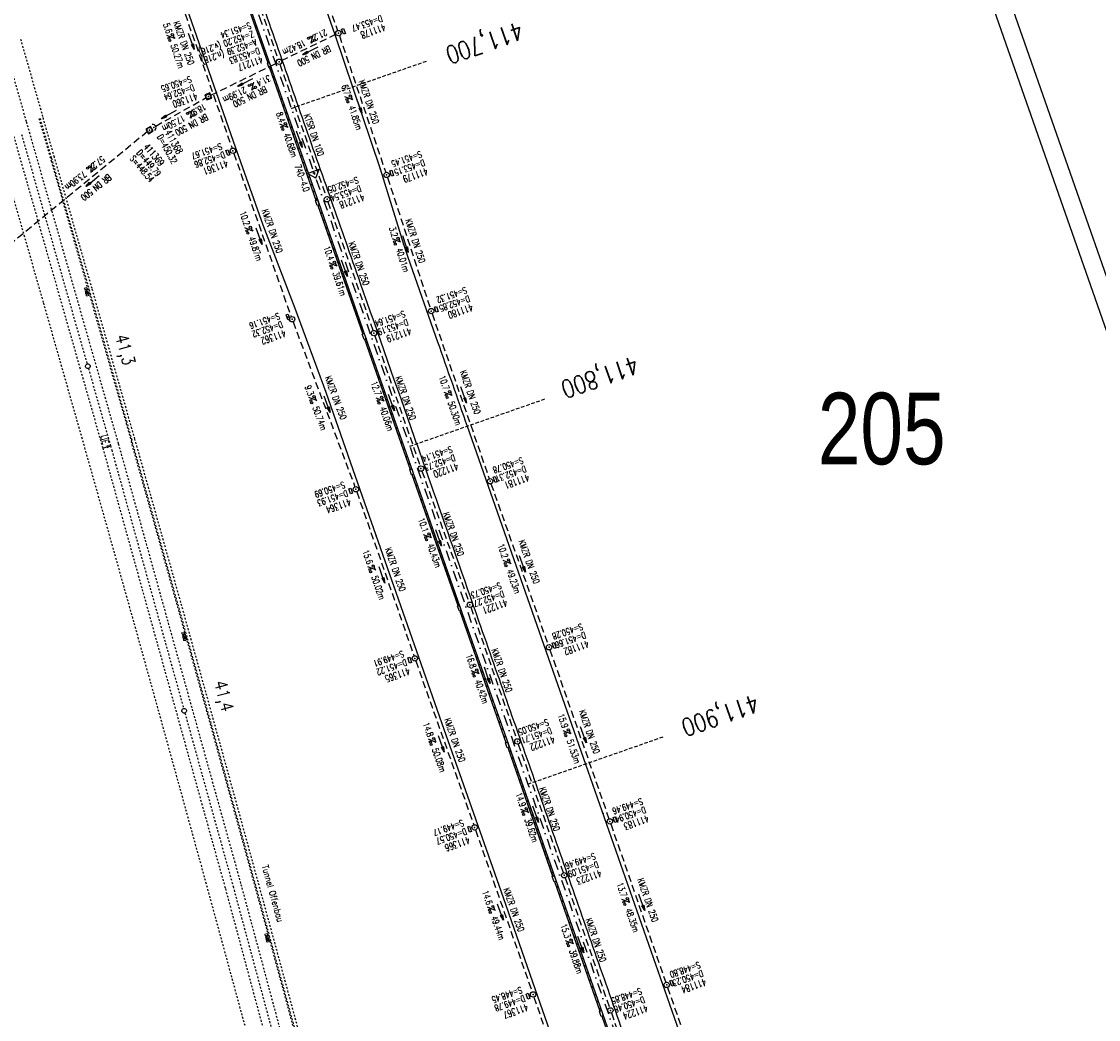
# Model space of a CAD drawing. Extents: x 446740 to 447511, y 442825 to 444035.
# Tile 9 of 23: x 447015 to 447316, y 443308 to 443587. Entities that reach past the tile are written whole.
import ezdxf
from ezdxf.enums import TextEntityAlignment as Align

# ---------------------------------------------------------------- set-up
doc = ezdxf.new("R2010")
doc.units = 0
doc.header["$LTSCALE"] = 2
doc.header["$MEASUREMENT"] = 0
for name, pattern in [('ACAD_ISO03W100', [0.5, 0.25, -0.25]), ('ACAD_ISO10W100W', [0.5, 0.25, -0.25]), ('AUSGEZOGEN', [0]), ('GESTRICH-X2', [1.5, 1, -0.5]), ('GESTRICHELT', [0.75, 0.5, -0.25]), ('STRICHLINIEX2', [0.5, 0.25, -0.25]), ('STRICHPT-X3', [3, 1.5, -0.75, 0, -0.75])]:
    doc.linetypes.add(name, pattern=pattern)
doc.layers.get('0').update_dxf_attribs({"linetype": 'AUSGEZOGEN'})
for name, color, linetype in [('ACHSE', 250, 'STRICHPT-X3'), ('Bahnachse', 7, 'CONTINUOUS'), ('FBR', 8, 'CONTINUOUS'), ('Gleisachsen', 7, 'CONTINUOUS'), ('HEKTOM', 250, 'GESTRICHELT'), ('Ingenieurbauwerke', 15, 'CONTINUOUS'), ('KANAL', 7, 'GESTRICH-X2'), ('Netzknoten_PKT', 7, 'CONTINUOUS'), ('Netzknoten_PKT-NR', 7, 'CONTINUOUS'), ('Netzknoten_SIGNATUR', 7, 'CONTINUOUS'), ('PFEIL', 7, 'CONTINUOUS'), ('PKT', 7, 'CONTINUOUS'), ('Planeinteilung', 6, 'CONTINUOUS'), ('RAHMEN', 250, 'AUSGEZOGEN'), ('SCHACHTNR', 6, 'CONTINUOUS'), ('SCHLITZRINNE', 8, 'AUSGEZOGEN'), ('SCHSYMBOL', 7, 'AUSGEZOGEN'), ('TEXTO', 4, 'CONTINUOUS'), ('TEXTU', 4, 'CONTINUOUS')]:
    doc.layers.add(name, color=color, linetype=linetype)
doc.styles.add('ROMANS', font='romans.shx', dxfattribs={"width": 0.8})
doc.styles.add('UNIR-H', font='unir_h.shx', dxfattribs={"width": 0.8})

# ---------------------------------------------------------------- blocks, each defined once
blk = doc.blocks.new('20')
blk.add_lwpolyline([(-0.75, -0.75), (0.75, -0.75), (0.75, 0.75), (-0.75, 0.75)], close=True)
blk.add_circle((0, 0), 0.676)
blk.add_point((0, 0))
blk = doc.blocks.new('PROM')
blk.add_line((1.57, 1.82), (0.02, 0.02))
for centre, radius in [((0.32, 1.51), 0.317), ((0.94, 0.29), 0.283), ((1.64, 0.29), 0.283)]:
    blk.add_circle(centre, radius)
blk.add_arc((0.99, 2.68), 1.03, 239.1414, 303.3549)
blk = doc.blocks.new('PFEIL2')
at = {"color": 0}
for p, q in [((0.88, 0), (-2.4, -0.01)), ((0.88, -0.27), (0.88, 0.28)), ((0.88, 0.28), (2.43, 0.01)), ((0.91, 0.27), (0.88, 0.26)), ((0.97, 0.26), (0.88, 0.25)), ((1.02, 0.25), (0.88, 0.23)), ((1.07, 0.24), (0.88, 0.21)), ((1.13, 0.23), (0.88, 0.19)), ((1.18, 0.22), (0.88, 0.17)), ((1.24, 0.21), (0.88, 0.15)), ((1.29, 0.21), (0.88, 0.14)), ((1.34, 0.2), (0.88, 0.12)), ((1.4, 0.19), (0.88, 0.1)), ((1.45, 0.18), (0.88, 0.08)), ((1.51, 0.17), (0.88, 0.06)), ((1.56, 0.16), (0.88, 0.04)), ((1.61, 0.15), (0.88, 0.02)), ((1.67, 0.14), (0.88, 0.01)), ((1.72, 0.13), (0.88, -0.01)), ((1.78, 0.12), (0.88, -0.03)), ((1.83, 0.11), (0.88, -0.05)), ((1.88, 0.1), (0.88, -0.07)), ((1.94, 0.09), (0.88, -0.09)), ((2.05, 0.08), (0.88, -0.12)), ((1.99, 0.08), (0.88, -0.11)), ((2.1, 0.07), (0.88, -0.14)), ((2.15, 0.06), (0.88, -0.16)), ((2.21, 0.05), (0.88, -0.18)), ((2.26, 0.04), (0.88, -0.2)), ((2.32, 0.03), (0.88, -0.22)), ((2.37, 0.02), (0.88, -0.23)), ((2.42, 0.01), (0.88, -0.25)), ((2.43, 0.01), (0.88, -0.27))]:
    blk.add_line(p, q, dxfattribs=at)
blk = doc.blocks.new('GST')
at = {"color": 0}
blk.add_circle((0, 0), 0.75, dxfattribs=at)
blk.add_point((0, 0), dxfattribs=at)
blk = doc.blocks.new('17')
blk.add_lwpolyline([(-0.76, -1.22), (0.75, -1.22), (0.75, -1.8), (-0.76, -1.8)], close=True)
blk.add_blockref('GST', (0, 0))
blk = doc.blocks.new('10')
blk.add_blockref('GST', (0, 0))
blk = doc.blocks.new('30')
at = {"color": 0}
for p, q in [((-0.75, -0.29), (-0.75, 0.29)), ((-0.75, 0.29), (0.75, 0.29)), ((0.75, 0.29), (0.75, -0.29)), ((0.75, -0.29), (-0.75, -0.29))]:
    blk.add_line(p, q, dxfattribs=at)
blk.add_point((0, 0), dxfattribs=at)
blk = doc.blocks.new('13')
blk.add_lwpolyline([(0.76, 1.22), (-0.75, 1.22), (-0.75, 1.8), (0.76, 1.8)], close=True)
at = {"rotation": 180}
blk.add_blockref('GST', (0, 0), dxfattribs=at)
blk = doc.blocks.new('PKT')
at = {"color": 0}
blk.add_circle((0, 0), 0.15, dxfattribs=at)
blk.add_point((0, 0), dxfattribs=at)
blk = doc.blocks.new('Station_Netzknoten')
at = {"layer": 'Netzknoten_SIGNATUR'}
for p, q in [((-1.75, 0.5), (1.75, 0.5)), ((0, -1.5), (-1.75, 0.5)), ((0, -1.5), (1.75, 0.5))]:
    blk.add_line(p, q, dxfattribs=at)
blk.add_point((0, 0), dxfattribs=at)
blk = doc.blocks.new('1135420')
blk.add_line((1135, 420), (0, 420))
at = {"layer": 'RAHMEN'}
blk.add_line((950, 415), (25, 415), dxfattribs=at)
blk = doc.blocks.new('40')
at = {"color": 0}
blk.add_arc((0.02, 0.31), 0.91, 192.5363, 347.4637, dxfattribs=at)
blk.add_point((0, 0), dxfattribs=at)

msp = doc.modelspace()

# ---------------------------------------------------------------- linework, layer by layer
at = {"layer": 'ACHSE', "flags": 128}
msp.add_lwpolyline([(446948.15, 443969.1), (446949.93, 443964.02), (446958.19, 443940.42), (446966.45, 443916.82), (446974.71, 443893.22), (446979.2, 443880.39), (446999.48, 443822.43), (447024.26, 443751.65), (447049.03, 443680.86), (447082.07, 443586.47), (447106.84, 443515.68), (447123.36, 443468.49), (447156.39, 443374.1), (447181.17, 443303.31), (447222.46, 443185.33), (447230.72, 443161.73), (447238.98, 443138.14), (447247.24, 443114.54), (447247.53, 443113.71), (447255.36, 443090.9), (447261.5, 443072.27), (447263.19, 443067.15), (447270.72, 443043.32), (447277.96, 443019.39), (447284.9, 442995.37), (447291.54, 442971.27), (447297.88, 442947.08), (447303.92, 442922.83), (447309.66, 442898.49), (447310.78, 442893.51)], dxfattribs=at)
at = {"layer": 'Bahnachse', "linetype": 'ACAD_ISO10W100W'}
for p, q in [((447014.95, 443555.61), (447033.27, 443491.47)), ((447033.63, 443490.22), (447039.8, 443468.6)), ((447039.8, 443468.6), (447040.15, 443467.4)), ((447040.16, 443467.4), (447060.23, 443395.21)), ((447060.58, 443393.96), (447074.05, 443345.5)), ((447074.05, 443345.5), (447086.7, 443298.59))]:
    msp.add_line(p, q, dxfattribs=at)
at = {"layer": 'Bahnachse', "linetype": 'Continuous'}
for p, q in [((447037.88, 443468.06), (447038.84, 443468.33)), ((447039.8, 443468.6), (447038.78, 443468.52)), ((447038.78, 443468.52), (447038.84, 443468.33)), ((447038.84, 443468.33), (447038.89, 443468.14)), ((447038.89, 443468.14), (447039.8, 443468.6))]:
    msp.add_line(p, q, dxfattribs=at)
for centre, start_param, end_param in [((447033.45, 443490.85), 2.598780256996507, 8.881965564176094), ((447060.4, 443394.59), 2.598780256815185, 8.881965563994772)]:
    msp.add_ellipse(centre, major_axis=(-0.46, 0.46), ratio=1, start_param=start_param, end_param=end_param, dxfattribs=at)
at = {"layer": 'FBR', "flags": 128}
msp.add_lwpolyline([(447054.23, 443672.01, -0.000058), (447059.15, 443657.98, -0.000209), (447060.51, 443654.1), (447076.91, 443607.23, -0.00001), (447085.11, 443583.76, 0.00012), (447093.32, 443560.29, 0.000417), (447101.43, 443537.18, -0.000045), (447109.54, 443514.08, -0.00001), (447124.64, 443471.03, -0.000095), (447126.18, 443466.66, -0.000016), (447129.92, 443455.97, -0.000005), (447142.61, 443419.74, -0.000002), (447150.9, 443396.08, 0.000002), (447159.19, 443372.42, 0.000036), (447167.39, 443349.02, -0.000032), (447175.58, 443325.62, -0.000186), (447183.81, 443302.1, 0.000047), (447192.04, 443278.58, 0.000085), (447192.14, 443278.31, 0), (447208.43, 443231.8, 0.000395), (447209.64, 443228.37, 0.000103), (447214.26, 443215.27)], format="xyb", dxfattribs=at)
at = {"layer": 'FBR'}
msp.add_lwpolyline([(447071.6, 443672.25), (447074.13, 443664.32), (447102.45, 443583.51), (447115.12, 443546.03), (447121.6, 443524.97)], dxfattribs=at)
at = {"layer": 'FBR', "flags": 128}
msp.add_lwpolyline([(447041.12, 443647.93), (447049.5, 443624.23), (447057.64, 443600.76), (447065.84, 443577.21), (447074.08, 443553.72), (447082.36, 443530.36), (447091.33, 443507.06), (447099.91, 443483.61), (447108.15, 443460.15), (447116.43, 443436.52), (447124.64, 443413.08), (447132.94, 443389.49), (447141.15, 443366.03), (447149.45, 443342.39), (447157.67, 443318.88), (447165.87, 443295.39), (447174.16, 443271.82), (447182.37, 443248.37)], dxfattribs=at)
at = {"layer": 'FBR'}
msp.add_lwpolyline([(447121.6, 443524.97), (447122.89, 443521.3), (447131.15, 443497.7, -0.000001), (447139.41, 443474.1), (447172.44, 443379.72), (447197.21, 443308.93), (447223.28, 443234.83, 0.000007)], format="xyb", dxfattribs=at)
at = {"layer": 'Gleisachsen', "linetype": 'ACAD_ISO03W100'}
for p, q in [((447010.06, 443580.91), (447016.39, 443558.72)), ((447011.95, 443557.95), (447037.64, 443467.98)), ((447016.27, 443559.18), (447041.96, 443469.22)), ((447037.66, 443467.99), (447071.88, 443344.9)), ((447041.98, 443469.22), (447076.22, 443346.1)), ((447071.88, 443344.91), (447090.93, 443274.26)), ((447076.22, 443346.08), (447095.27, 443275.43))]:
    msp.add_line(p, q, dxfattribs=at)
at = {"layer": 'HEKTOM'}
for p, q in [((447090.31, 443562.88), (447128.06, 443576.09)), ((447123.38, 443468.5), (447161.16, 443481.72)), ((447156.38, 443374.11), (447194.16, 443387.33))]:
    msp.add_line(p, q, dxfattribs=at)
at = {"layer": 'Ingenieurbauwerke', "linetype": 'ACAD_ISO03W100'}
for p, q in [((447014.67, 443582.23), (447021.01, 443560.04)), ((447020.08, 443560.12), (447023.29, 443548.96)), ((447019.83, 443560.05), (447023.23, 443548.21)), ((447023.23, 443548.21), (447033.73, 443511.54)), ((447023.29, 443548.96), (447033.79, 443512.28)), ((447033.79, 443512.28), (447044.23, 443475.57)), ((447033.73, 443511.54), (447044.17, 443474.85)), ((447044.17, 443474.85), (447045.68, 443469.53)), ((447044.23, 443475.57), (447045.74, 443470.26))]:
    msp.add_line(p, q, dxfattribs=at)
at = {"layer": 'Ingenieurbauwerke', "linetype": 'STRICHLINIEX2'}
for p, q in [((447024.14, 443549.24), (447020.96, 443560.35)), ((447034.65, 443512.55), (447024.14, 443549.24)), ((447021.09, 443508.67), (447010.59, 443545.35)), ((447046.6, 443470.51), (447034.65, 443512.55)), ((447033.04, 443466.67), (447021.09, 443508.67))]:
    msp.add_line(p, q, dxfattribs=at)
at = {"layer": 'Ingenieurbauwerke', "linetype": 'ACAD_ISO03W100'}
for centre, major_axis, start_param, end_param in [((432612.54, 439385.81), (-3603.02, 14560.85), -1.563139, -1.537591), ((432617.34, 439386.46), (-3602.04, 14555.89), -1.563155, -1.537607)]:
    msp.add_ellipse(centre, major_axis=major_axis, ratio=1, start_param=start_param, end_param=end_param, dxfattribs=at)
at = {"layer": 'Ingenieurbauwerke', "linetype": 'STRICHLINIEX2'}
for major_axis, start_param, end_param in [((-3604.72, 14567.69), -1.56314, -1.537591), ((-3601.83, 14553.88), -1.563174, -1.537625)]:
    msp.add_ellipse((432606.62, 439384.14), major_axis=major_axis, ratio=1, start_param=start_param, end_param=end_param, dxfattribs=at)
at = {"layer": 'KANAL'}
for p, q in [((447087.88, 443628.47), (447103.22, 443584.62)), ((447070.91, 443621.94), (447086.63, 443576.59)), ((447057.66, 443597.78), (447073.75, 443551.75)), ((447087.56, 443576.22), (447102.78, 443583.59)), ((447103.72, 443583.22), (447116.66, 443545)), ((447067.81, 443566.56), (447086.22, 443575.56)), ((447087.13, 443575.19), (447100.03, 443538.19)), ((447052.42, 443557.91), (447066.54, 443565.89)), ((447050.16, 443556.42), (446994.13, 443510.45)), ((447074.25, 443550.31), (447090.25, 443504.69)), ((447117.16, 443543.56), (447129.13, 443506.97)), ((447100.5, 443536.78), (447113.12, 443500.81)), ((447090.78, 443503.28), (447108.06, 443457.19)), ((447129.62, 443505.56), (447145.56, 443459.44)), ((447113.59, 443499.38), (447126.28, 443462.97)), ((447126.78, 443461.56), (447139.94, 443424.91)), ((447146.06, 443458.03), (447162.03, 443413.03)), ((447108.59, 443455.75), (447124.56, 443409.94)), ((447140.44, 443423.5), (447153.19, 443386.75)), ((447162.53, 443411.62), (447179.03, 443364.41)), ((447125.06, 443408.53), (447141.25, 443362.72)), ((447153.69, 443385.31), (447166.25, 443349.34)), ((447179.53, 443362.97), (447194.88, 443318.72)), ((447141.75, 443361.31), (447157.56, 443316.06)), ((447166.75, 443347.91), (447179.19, 443311.59)), ((447195.37, 443317.31), (447211.84, 443270.66)), ((447158.06, 443314.62), (447174.25, 443268.06)), ((447179.69, 443310.19), (447192.22, 443274.56))]:
    msp.add_line(p, q, dxfattribs=at)
at = {"layer": 'PKT'}
for p in [(447102.45, 443583.51), (447115.12, 443546.03), (447121.62, 443524.98), (447113.98, 443443.45), (447177.36, 443365.87)]:
    msp.add_point(p, dxfattribs=at)
at = {"layer": 'SCHLITZRINNE'}
for p, q in [((447080.13, 443585.87), (447080.71, 443585.6)), ((447080.83, 443583.87), (447081.41, 443583.59)), ((447081.54, 443581.87), (447082.11, 443581.59)), ((447082.24, 443579.86), (447082.81, 443579.59)), ((447082.94, 443577.86), (447083.52, 443577.58)), ((447083.64, 443575.86), (447084, 443575.69)), ((447084.34, 443573.86), (447084.92, 443573.58)), ((447085.05, 443571.85), (447085.62, 443571.58)), ((447085.75, 443569.85), (447086.32, 443569.57)), ((447086.45, 443567.85), (447087.02, 443567.57)), ((447087.15, 443565.85), (447087.73, 443565.57)), ((447087.85, 443563.84), (447088.43, 443563.57)), ((447088.55, 443561.84), (447089.13, 443561.56)), ((447089.25, 443559.84), (447089.83, 443559.56)), ((447089.96, 443557.84), (447090.53, 443557.56)), ((447090.66, 443555.83), (447091.23, 443555.56)), ((447091.36, 443553.83), (447091.94, 443553.55)), ((447092.06, 443551.83), (447092.64, 443551.55)), ((447092.76, 443549.83), (447093.34, 443549.55)), ((447093.46, 443547.82), (447094.04, 443547.55)), ((447094.16, 443545.82), (447094.74, 443545.54)), ((447094.87, 443543.82), (447095.44, 443543.54)), ((447095.57, 443541.81), (447096.14, 443541.54)), ((447096.27, 443539.81), (447096.85, 443539.53)), ((447096.97, 443537.81), (447097.55, 443537.53)), ((447097.7, 443535.79), (447098.25, 443535.53)), ((447098.37, 443533.81), (447098.95, 443533.53)), ((447099.07, 443531.8), (447099.65, 443531.53)), ((447099.77, 443529.8), (447100.35, 443529.53)), ((447100.47, 443527.8), (447101.05, 443527.52)), ((447101.17, 443525.8), (447101.75, 443525.52)), ((447101.87, 443523.8), (447102.45, 443523.52)), ((447102.57, 443521.8), (447103.15, 443521.52)), ((447103.27, 443519.79), (447103.84, 443519.52)), ((447103.97, 443517.79), (447104.54, 443517.51)), ((447104.67, 443515.79), (447105.24, 443515.51)), ((447105.37, 443513.79), (447105.94, 443513.51)), ((447106.07, 443511.79), (447106.64, 443511.51)), ((447106.77, 443509.78), (447107.34, 443509.51)), ((447107.47, 443507.78), (447108.04, 443507.51)), ((447108.17, 443505.78), (447108.74, 443505.5)), ((447108.87, 443503.78), (447109.44, 443503.5)), ((447109.57, 443501.78), (447110.14, 443501.5)), ((447110.84, 443499.5), (447110.84, 443499.5)), ((447110.97, 443497.77), (447111.54, 443497.5)), ((447111.67, 443495.77), (447112.25, 443495.49)), ((447112.37, 443493.77), (447112.95, 443493.49)), ((447113.07, 443491.77), (447113.65, 443491.49)), ((447113.78, 443489.76), (447114.35, 443489.49)), ((447114.48, 443487.76), (447115.05, 443487.48)), ((447115.18, 443485.76), (447115.75, 443485.48)), ((447115.88, 443483.75), (447116.46, 443483.48)), ((447116.58, 443481.75), (447117.16, 443481.47)), ((447117.28, 443479.75), (447117.86, 443479.47)), ((447117.99, 443477.75), (447118.56, 443477.47)), ((447118.69, 443475.74), (447119.26, 443475.47)), ((447119.39, 443473.74), (447119.97, 443473.46)), ((447120.09, 443471.74), (447120.67, 443471.46)), ((447120.79, 443469.73), (447121.37, 443469.46)), ((447121.5, 443467.73), (447122.07, 443467.45)), ((447122.2, 443465.73), (447122.77, 443465.45)), ((447122.9, 443463.73), (447123.48, 443463.45)), ((447124.3, 443459.72), (447124.88, 443459.44)), ((447125, 443457.72), (447125.58, 443457.44)), ((447125.7, 443455.72), (447126.28, 443455.44)), ((447126.41, 443453.71), (447126.98, 443453.44)), ((447127.11, 443451.71), (447127.68, 443451.44)), ((447127.81, 443449.71), (447128.38, 443449.43)), ((447128.51, 443447.71), (447129.08, 443447.43)), ((447129.21, 443445.71), (447129.78, 443445.43)), ((447129.91, 443443.7), (447130.48, 443443.43)), ((447130.61, 443441.7), (447131.19, 443441.42)), ((447131.31, 443439.7), (447131.89, 443439.42)), ((447132.01, 443437.7), (447132.59, 443437.42)), ((447132.71, 443435.69), (447133.29, 443435.42)), ((447133.41, 443433.69), (447133.99, 443433.41)), ((447134.11, 443431.69), (447134.69, 443431.41)), ((447134.81, 443429.69), (447135.39, 443429.41)), ((447135.52, 443427.69), (447136.09, 443427.41)), ((447136.22, 443425.68), (447136.79, 443425.41)), ((447137.62, 443421.68), (447138.2, 443421.4)), ((447138.32, 443419.67), (447138.9, 443419.4)), ((447139.03, 443417.67), (447139.6, 443417.39)), ((447139.73, 443415.67), (447140.31, 443415.39)), ((447140.43, 443413.66), (447141.01, 443413.39)), ((447141.14, 443411.66), (447141.71, 443411.38)), ((447141.84, 443409.66), (447142.42, 443409.38)), ((447142.54, 443407.65), (447143.12, 443407.38)), ((447143.25, 443405.65), (447143.82, 443405.37)), ((447143.95, 443403.65), (447144.53, 443403.37)), ((447144.65, 443401.64), (447145.23, 443401.36)), ((447145.36, 443399.64), (447145.93, 443399.36)), ((447146.06, 443397.64), (447146.64, 443397.36)), ((447146.76, 443395.63), (447147.34, 443395.35)), ((447147.47, 443393.63), (447148.04, 443393.35)), ((447148.17, 443391.62), (447148.75, 443391.35)), ((447148.87, 443389.62), (447149.45, 443389.34)), ((447149.58, 443387.62), (447150.15, 443387.34)), ((447150.98, 443383.61), (447151.56, 443383.33)), ((447151.68, 443381.61), (447152.26, 443381.33)), ((447152.38, 443379.61), (447152.96, 443379.33)), ((447153.08, 443377.61), (447153.66, 443377.33)), ((447153.78, 443375.6), (447154.36, 443375.33)), ((447154.48, 443373.6), (447155.06, 443373.33)), ((447155.18, 443371.6), (447155.76, 443371.32)), ((447155.88, 443369.6), (447156.46, 443369.32)), ((447156.58, 443367.6), (447157.16, 443367.32)), ((447157.28, 443365.59), (447157.86, 443365.32)), ((447157.98, 443363.59), (447158.56, 443363.32)), ((447158.68, 443361.59), (447159.26, 443361.31)), ((447159.38, 443359.59), (447159.96, 443359.31)), ((447160.08, 443357.59), (447160.66, 443357.31)), ((447160.78, 443355.59), (447161.36, 443355.31)), ((447161.48, 443353.58), (447162.06, 443353.31)), ((447162.18, 443351.58), (447162.76, 443351.3)), ((447162.88, 443349.58), (447163.46, 443349.3)), ((447164.28, 443345.58), (447164.86, 443345.3)), ((447164.98, 443343.57), (447165.56, 443343.3)), ((447165.69, 443341.57), (447166.26, 443341.29)), ((447166.39, 443339.57), (447166.96, 443339.29)), ((447167.09, 443337.57), (447167.66, 443337.29)), ((447167.79, 443335.56), (447168.36, 443335.29)), ((447168.49, 443333.56), (447169.07, 443333.28)), ((447169.19, 443331.56), (447169.77, 443331.28)), ((447169.89, 443329.56), (447170.47, 443329.28)), ((447170.59, 443327.55), (447171.17, 443327.28)), ((447171.3, 443325.55), (447171.87, 443325.27)), ((447172, 443323.55), (447172.57, 443323.27)), ((447172.7, 443321.55), (447173.27, 443321.27)), ((447173.4, 443319.54), (447173.97, 443319.27)), ((447174.1, 443317.54), (447174.68, 443317.26)), ((447174.8, 443315.54), (447175.38, 443315.26)), ((447175.5, 443313.54), (447176.08, 443313.26)), ((447176.2, 443311.53), (447176.78, 443311.26)), ((447177.28, 443309.35), (447177.48, 443309.25))]:
    msp.add_line(p, q, dxfattribs=at)
at = {"layer": 'SCHLITZRINNE', "flags": 128}
for points in [[(447052.69, 443665.53), (447068.14, 443621.46), (447084.44, 443574.94), (447097.86, 443536.64), (447110.97, 443499.15), (447124.26, 443461.21), (447137.5, 443423.38), (447150.93, 443385.13), (447164.08, 443347.54), (447177.2, 443310.06), (447190.28, 443272.75), (447208.43, 443220.88)], [(447067.86, 443620.89), (447083.73, 443575.6)], [(447084.23, 443574.18), (447097.18, 443537.21)], [(447097.68, 443535.79), (447110.24, 443499.86)], [(447097.68, 443535.79), (447110.26, 443499.81)], [(447110.75, 443498.39), (447123.49, 443462.03)], [(447110.75, 443498.39), (447123.5, 443462.01)], [(447124, 443460.59), (447136.82, 443423.96)], [(447124, 443460.59), (447136.86, 443423.84)], [(447137.36, 443422.42), (447150.25, 443385.71)], [(447150.74, 443384.29), (447163.32, 443348.31)], [(447150.74, 443384.29), (447163.29, 443348.4)], [(447163.82, 443346.89), (447176.51, 443310.67)], [(447177, 443309.25), (447189.49, 443273.64)], [(447177, 443309.25), (447189.5, 443273.61)]]:
    msp.add_lwpolyline(points, dxfattribs=at)
at = {"layer": 'SCHSYMBOL'}
for points in [[(447084.16, 443575.75), (447084.66, 443574.33), (447084.11, 443574.13), (447083.61, 443575.55)], [(447097.61, 443537.36), (447098.11, 443535.94), (447097.55, 443535.74), (447097.06, 443537.16)], [(447110.68, 443499.96), (447111.18, 443498.54), (447110.63, 443498.35), (447110.13, 443499.76)], [(447123.93, 443462.15), (447124.43, 443460.74), (447123.88, 443460.54), (447123.38, 443461.96)], [(447137.29, 443423.99), (447137.78, 443422.57), (447137.23, 443422.38), (447136.74, 443423.8)], [(447150.67, 443385.86), (447151.17, 443384.44), (447150.62, 443384.25), (447150.12, 443385.67)], [(447163.75, 443348.46), (447164.25, 443347.04), (447163.7, 443346.85), (447163.2, 443348.27)], [(447176.93, 443310.82), (447177.43, 443309.4), (447176.88, 443309.21), (447176.38, 443310.63)]]:
    msp.add_lwpolyline(points, close=True, dxfattribs=at)

# ---------------------------------------------------------------- block references
at = {"layer": 'Netzknoten_PKT'}
msp.add_blockref('PKT', (447096.64, 443544.83), dxfattribs=at)
at = {"layer": 'Netzknoten_SIGNATUR', "rotation": 19.28507821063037}
msp.add_blockref('Station_Netzknoten', (447096.64, 443544.83), dxfattribs=at)
at = {"layer": 'PFEIL'}
for p, rotation in [((447062.39, 443581.58), 289.2737000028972), ((447095.61, 443579), 205.8069000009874), ((447077.44, 443570.16), 206.0792000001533), ((447109.24, 443563.78), 288.7454000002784), ((447056.1, 443561.2), 208.3751947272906), ((447092.55, 443554.25), 289.2118000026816), ((447034.8, 443542.57), 219.0166989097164), ((447081.31, 443527.17), 289.3455000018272), ((447122.19, 443524.96), 288.1406000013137), ((447105.16, 443518.21), 289.3030999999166), ((447138.44, 443482.8), 289.0764000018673), ((447100.29, 443480.22), 290.5647999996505), ((447118.29, 443480.72), 289.1698999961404), ((447131.45, 443442.85), 289.7853000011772), ((447154.87, 443435.61), 289.551000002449), ((447115.62, 443432.52), 289.2186999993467), ((447145.01, 443404.49), 289.1252999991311), ((447171.89, 443387.89), 289.2674999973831), ((447132.21, 443385.29), 289.4841000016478), ((447158.54, 443365.66), 289.2586000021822), ((447148.72, 443338.35), 289.2731000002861), ((447188.2, 443341.07), 289.1334999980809), ((447171.16, 443329.3), 288.9052000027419)]:
    msp.add_blockref('PFEIL2', p, dxfattribs=dict(at, rotation=rotation))
at = {"layer": 'Planeinteilung', "linetype": 'Continuous', "rotation": 289.2892292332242}
msp.add_blockref('1135420', (446739.88, 443896.21), dxfattribs=at)
at = {"layer": 'SCHSYMBOL'}
for name, p, rotation in [('13', (447103.46, 443583.91), 289.2892000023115), ('GST', (447086.88, 443575.9), 289.2892000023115), ('20', (447067.13, 443566.23), 289.2892000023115), ('20', (447050.68, 443556.84), 30.24494410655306), ('40', (447051.92, 443557.57), 113.3071268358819), ('17', (447073.99, 443551.03), 289.2892000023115), ('13', (447116.91, 443544.29), 289.2892000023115), ('GST', (447100.27, 443537.48), 289.2892000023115), ('13', (447129.37, 443506.27), 289.2892000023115), ('30', (447089.37, 443504.6), 289.2892000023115), ('10', (447090.51, 443503.98), 289.2892000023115), ('GST', (447113.36, 443500.1), 289.2892000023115), ('GST', (447126.52, 443462.26), 289.2892000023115), ('13', (447145.81, 443458.72), 289.2892000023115), ('17', (447108.33, 443456.47), 289.2892000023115), ('GST', (447140.2, 443424.21), 289.2892000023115), ('13', (447162.28, 443412.34), 289.2892000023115), ('17', (447124.8, 443409.23), 289.2892000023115), ('GST', (447153.44, 443386.03), 289.2892000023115), ('13', (447179.29, 443363.69), 289.2892000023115), ('17', (447141.51, 443362.02), 289.2892000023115), ('GST', (447166.51, 443348.63), 289.2892000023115), ('13', (447195.14, 443318.01), 289.2892000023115), ('17', (447157.82, 443315.35), 289.2892000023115), ('GST', (447179.43, 443310.9), 289.2892000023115)]:
    msp.add_blockref(name, p, dxfattribs=dict(at, rotation=rotation))
at = {"layer": 'TEXTU'}
for p, rotation in [((447055.53, 443583.3), 289.2737000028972), ((447096.45, 443583.43), 205.8069000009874), ((447079.88, 443570.25), 206.0792000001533), ((447105.27, 443566.13), 288.7454000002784), ((447062.65, 443562.52), 208.3751947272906), ((447087.11, 443558.44), 289.2118000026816), ((447034.5, 443547.41), 219.0166989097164), ((447077.32, 443529.48), 289.3455000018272), ((447118.56, 443526.41), 288.1406000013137), ((447100.81, 443519.71), 289.3030999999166), ((447095.14, 443482.08), 290.5647999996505), ((447113.98, 443481.98), 289.1698999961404), ((447132.99, 443483.55), 289.0764000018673), ((447127.24, 443443.78), 289.7853000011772), ((447149.44, 443436.55), 289.551000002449), ((447111.64, 443434.84), 289.2186999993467), ((447140.54, 443405.76), 289.1252999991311), ((447166.18, 443389.05), 289.2674999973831), ((447128.55, 443386.65), 289.4841000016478), ((447154.37, 443367.05), 289.2586000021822), ((447182.61, 443341.9), 289.1334999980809), ((447145.06, 443339.72), 289.2731000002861), ((447166.89, 443330.37), 288.9052000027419)]:
    msp.add_blockref('PROM', p, dxfattribs=dict(at, rotation=rotation))

# ---------------------------------------------------------------- texts
at = {"layer": 'Bahnachse', "linetype": 'Continuous', "style": 'ROMANS', "oblique": 360, "width": 0.8334}
for s, height, rotation, p in [('41,3', 3.5, 285.5691, (447041.08, 443499.21)), ('UE', 1.8, 285.5691, (447036.94, 443471.39)), ('41,4', 3.5, 284.5691, (447068.69, 443402.52))]:
    msp.add_text(s, height=height, rotation=rotation, dxfattribs=at).set_placement(p)
at = {"layer": 'HEKTOM', "style": 'ROMANS', "width": 0.8}
for s, p in [('411,700', (447153.97, 443587.2)), ('411,800', (447186.21, 443493.8)), ('411,900', (447219.8, 443399.31))]:
    msp.add_text(s, height=5, rotation=199.2892, dxfattribs=at).set_placement(p)
at = {"layer": 'Ingenieurbauwerke', "linetype": 'Continuous', "style": 'ROMANS'}
for s, height, rotation, oblique, width, p in [('DN80', 0.8, 285.2358, 0, 0.8, (447032.42, 443512.79)), ('DN80', 0.8, 285.5004, 360, 0.8, (447059.62, 443416.49)), ('Tunnel Offenbau', 1.8, 285.5691, 0, 0.8334, (447082.05, 443351.21)), ('DN80', 0.8, 284.9338, 0, 0.8, (447082.83, 443332.27))]:
    msp.add_text(s, height=height, rotation=rotation, dxfattribs=dict(at, oblique=oblique, width=width)).set_placement(p)
at = {"layer": 'Netzknoten_PKT-NR', "style": 'ROMANS', "width": 0.75}
msp.add_text('740-4.0', height=1.8, rotation=289.2853, dxfattribs=at).set_placement((447093.79, 443539.41), align=Align.RIGHT)
at = {"layer": 'Planeinteilung', "linetype": 'Continuous', "style": 'UNIR-H', "width": 0.8}
msp.add_text('205', height=20, dxfattribs=at).set_placement((447237.35, 443463.44))
at = {"layer": 'SCHACHTNR', "style": 'ROMANS'}
for s, height, rotation, width, p in [('D=453.47', 1.8, 199.2892, 0.6, (447115.38, 443588.92)), ('Z=452.20 (v.216)', 1.8, 199.2892, 0.6, (447079.48, 443584.64)), ('S=451.34', 1.8, 199.2892, 0.6, (447078.67, 443586.99)), ('411178', 2, 199.2892, 0.7, (447116.23, 443586.57)), ('A=452.39 (n.218)', 1.8, 199.2892, 0.6, (447080.29, 443582.27)), ('D=453.83', 1.8, 199.2892, 0.6, (447081.14, 443579.89)), ('411217', 2, 199.2892, 0.7, (447081.95, 443577.55)), ('S=450.65', 1.8, 199.2892, 0.6, (447062.05, 443571.98)), ('D=452.64', 1.8, 199.2892, 0.6, (447062.86, 443569.64)), ('411360', 2, 199.2892, 0.7, (447063.7, 443567.26)), ('D=450.32', 1.8, 298.8345, 0.6, (447052.71, 443554.97)), ('411368', 2, 298.8345, 0.7, (447054.92, 443556.2)), ('D=449.79', 1.8, 310.5391, 0.6, (447046.94, 443550.4)), ('411369', 2, 310.5391, 0.7, (447048.86, 443552.02)), ('S=451.67', 1.8, 199.2892, 0.6, (447070.56, 443553.22)), ('S=448.54', 1.8, 310.5391, 0.6, (447045.06, 443548.77)), ('D=452.86', 1.8, 199.2892, 0.6, (447071.41, 443550.88)), ('411361', 2, 199.2892, 0.7, (447072.22, 443548.5)), ('S=451.45', 1.8, 199.2892, 0.6, (447126.38, 443551.03)), ('D=453.15', 1.8, 199.2892, 0.6, (447127.23, 443548.66)), ('411179', 2, 199.2892, 0.7, (447128.04, 443546.31)), ('S=452.05', 1.8, 199.2892, 0.6, (447108.66, 443543.81)), ('D=453.54', 1.8, 199.2892, 0.6, (447109.47, 443541.44)), ('411218', 2, 199.2892, 0.7, (447110.31, 443539.09)), ('S=451.32', 1.8, 199.2892, 0.6, (447138.97, 443513.04)), ('D=452.85', 1.8, 199.2892, 0.6, (447139.78, 443510.67)), ('S=451.64', 1.8, 199.2892, 0.6, (447121.75, 443506.41)), ('411180', 2, 199.2892, 0.7, (447140.63, 443508.32)), ('S=451.16', 1.8, 199.2892, 0.6, (447086.71, 443505.83)), ('D=452.32', 1.8, 199.2892, 0.6, (447087.52, 443503.49)), ('D=453.19', 1.8, 199.2892, 0.6, (447122.56, 443504.06)), ('411362', 2, 199.2892, 0.7, (447088.37, 443501.11)), ('411219', 2, 199.2892, 0.7, (447123.41, 443501.69)), ('S=451.14', 1.8, 199.2892, 0.6, (447134.91, 443468.59)), ('D=452.73', 1.8, 199.2892, 0.6, (447135.72, 443466.22)), ('S=450.78', 1.8, 199.2892, 0.6, (447154.71, 443465.47)), ('411220', 2, 199.2892, 0.7, (447136.56, 443463.88)), ('D=452.31', 1.8, 199.2892, 0.6, (447155.55, 443463.09)), ('S=450.69', 1.8, 199.2892, 0.6, (447104.91, 443458.66)), ('411181', 2, 199.2892, 0.7, (447156.37, 443460.75)), ('D=451.93', 1.8, 199.2892, 0.6, (447105.75, 443456.31)), ('411364', 2, 199.2892, 0.7, (447106.56, 443453.94)), ('S=450.73', 1.8, 199.2892, 0.6, (447148.59, 443430.53)), ('D=452.27', 1.8, 199.2892, 0.6, (447149.41, 443428.19)), ('411221', 2, 199.2892, 0.7, (447150.22, 443425.81)), ('S=450.28', 1.8, 199.2892, 0.6, (447171.33, 443419.04)), ('D=451.66', 1.8, 199.2892, 0.6, (447172.17, 443416.69)), ('411182', 2, 199.2892, 0.7, (447172.98, 443414.32)), ('S=449.91', 1.8, 199.2892, 0.6, (447121.38, 443411.44)), ('D=451.22', 1.8, 199.2892, 0.6, (447122.22, 443409.06)), ('411365', 2, 199.2892, 0.7, (447123.03, 443406.72)), ('S=450.05', 1.8, 199.2892, 0.6, (447161.81, 443392.34)), ('D=451.71', 1.8, 199.2892, 0.6, (447162.66, 443390)), ('411222', 2, 199.2892, 0.7, (447163.47, 443387.62)), ('S=449.46', 1.8, 199.2892, 0.6, (447188.09, 443370.22)), ('D=450.94', 1.8, 199.2892, 0.6, (447188.94, 443367.87)), ('411183', 2, 199.2892, 0.7, (447189.75, 443365.5)), ('S=449.17', 1.8, 199.2892, 0.6, (447138.09, 443364.22)), ('D=450.57', 1.8, 199.2892, 0.6, (447138.91, 443361.84)), ('411366', 2, 199.2892, 0.7, (447139.75, 443359.5)), ('S=449.46', 1.8, 199.2892, 0.6, (447174.91, 443354.94)), ('D=451.09', 1.8, 199.2892, 0.6, (447175.72, 443352.59)), ('411223', 2, 199.2892, 0.7, (447176.53, 443350.22)), ('S=448.80', 1.8, 199.2892, 0.6, (447204.16, 443324.56)), ('D=450.23', 1.8, 199.2892, 0.6, (447204.97, 443322.19)), ('411184', 2, 199.2892, 0.7, (447205.79, 443319.85)), ('S=448.45', 1.8, 199.2892, 0.6, (447154.41, 443317.53)), ('S=448.85', 1.8, 199.2892, 0.6, (447187.81, 443317.22)), ('D=449.78', 1.8, 199.2892, 0.6, (447155.22, 443315.19)), ('D=450.48', 1.8, 199.2892, 0.6, (447188.62, 443314.84)), ('411367', 2, 199.2892, 0.7, (447156.06, 443312.81)), ('411224', 2, 199.2892, 0.7, (447189.47, 443312.5))]:
    msp.add_text(s, height=height, rotation=rotation, dxfattribs=dict(at, width=width)).set_placement(p)
at = {"layer": 'TEXTO', "style": 'ROMANS'}
for s, rotation, width, p in [('KMZR DN 250', 289.2737, 0.75, (447059.43, 443580.88)), ('BR DN 500', 205.8069, 0.6, (447096.26, 443578.33)), ('KMZR DN 250', 288.7454, 0.75, (447111.12, 443564.41)), ('BR DN 500', 206.0792, 0.75, (447078.36, 443566.94)), ('BR DN 500', 208.3752, 0.6, (447062.05, 443559.08)), ('KTSR DN 100', 289.2118, 0.75, (447095.78, 443555.2)), ('BR DN 500', 219.0167, 0.6, (447035.21, 443541.49)), ('KMZR DN 250', 289.3455, 0.75, (447084.15, 443528.33)), ('KMZR DN 250', 288.1406, 0.75, (447124.09, 443525.59)), ('KMZR DN 250', 289.3031, 0.75, (447108.36, 443519.25)), ('KMZR DN 250', 289.0764, 0.75, (447139.45, 443483.32)), ('KMZR DN 250', 290.5648, 0.75, (447101.88, 443481.74)), ('KMZR DN 250', 289.1699, 0.75, (447121.4, 443481.68)), ('KMZR DN 250', 289.7853, 0.75, (447134.74, 443443.68)), ('KMZR DN 250', 289.551, 0.75, (447155.88, 443435.96)), ('KMZR DN 250', 289.2187, 0.75, (447118.51, 443433.78)), ('KMZR DN 250', 289.1253, 0.75, (447148.26, 443405.61)), ('KMZR DN 250', 289.4841, 0.75, (447135.11, 443386.13)), ('KMZR DN 250', 289.2675, 0.75, (447172.72, 443388.44)), ('KMZR DN 250', 289.2586, 0.75, (447161.6, 443366.84)), ('KMZR DN 250', 289.1335, 0.75, (447189.04, 443341.43)), ('KMZR DN 250', 289.2731, 0.75, (447151.61, 443338.75)), ('KMZR DN 250', 288.9052, 0.75, (447174.53, 443330.26))]:
    msp.add_text(s, height=1.8, rotation=rotation, dxfattribs=dict(at, width=width)).set_placement(p, align=Align.CENTER)
at = {"layer": 'TEXTU', "style": 'ROMANS'}
for s, rotation, width, p in [('5.6', 289.2737, 0.75, (447054.46, 443586.35)), ('21.2', 205.8069, 0.6, (447099.73, 443585.02)), ('18.42m', 205.8069, 0.6, (447093.73, 443582.11)), ('50.27m', 289.2737, 0.75, (447056.53, 443580.47)), ('31.4', 206.0792, 0.75, (447083.99, 443572.28)), ('6.7', 288.7454, 0.75, (447104.25, 443569.19)), ('21.99m', 206.0792, 0.75, (447077.17, 443568.94)), ('18.9', 208.3752, 0.6, (447065.86, 443564.25)), ('41.85m', 288.7454, 0.75, (447106.25, 443563.28)), ('17.50m', 208.3752, 0.6, (447059.99, 443561.08)), ('8.4', 289.2118, 0.75, (447086.04, 443561.48)), ('40.68m', 289.2118, 0.75, (447088.1, 443555.61)), ('57.2', 219.0167, 0.6, (447037.34, 443549.71)), ('73.90m', 219.0167, 0.6, (447032.16, 443545.51)), ('10.2', 289.3455, 0.75, (447075.81, 443533.78)), ('3.2', 288.1406, 0.75, (447117.56, 443529.47)), ('49.87m', 289.3455, 0.75, (447078.31, 443526.66)), ('10.4', 289.3031, 0.75, (447099.28, 443524.04)), ('40.01m', 288.1406, 0.75, (447119.5, 443523.56)), ('39.61m', 289.3031, 0.75, (447101.78, 443516.88)), ('10.7', 289.0764, 0.75, (447131.5, 443487.88)), ('9.3', 290.5648, 0.75, (447094, 443485.1)), ('12.7', 289.1699, 0.75, (447112.49, 443486.29)), ('50.74m', 290.5648, 0.75, (447096.19, 443479.26)), ('40.06m', 289.1699, 0.75, (447114.96, 443479.16)), ('50.30m', 289.0764, 0.75, (447133.97, 443480.72)), ('10.1', 289.7853, 0.75, (447125.68, 443448.08)), ('40.43m', 289.7853, 0.75, (447128.24, 443440.95)), ('10.2', 289.551, 0.75, (447147.91, 443440.84)), ('15.6', 289.2187, 0.75, (447110.13, 443439.16)), ('49.23m', 289.551, 0.75, (447150.44, 443433.72)), ('50.02m', 289.2187, 0.75, (447112.63, 443432)), ('16.8', 289.1253, 0.75, (447139.03, 443410.09)), ('40.42m', 289.1253, 0.75, (447141.53, 443402.93)), ('15.9', 289.2675, 0.75, (447164.69, 443393.38)), ('14.8', 289.4841, 0.75, (447127.03, 443390.97)), ('51.53m', 289.2675, 0.75, (447167.19, 443386.22)), ('50.08m', 289.4841, 0.75, (447129.56, 443383.81)), ('14.9', 289.2586, 0.75, (447152.87, 443371.37)), ('39.62m', 289.2586, 0.75, (447155.37, 443364.22)), ('14.6', 289.2731, 0.75, (447143.56, 443344.03)), ('13.7', 289.1335, 0.75, (447181.13, 443346.22)), ('48.35m', 289.1335, 0.75, (447183.59, 443339.06)), ('49.44m', 289.2731, 0.75, (447146.06, 443336.91)), ('15.3', 288.9052, 0.75, (447165.42, 443334.69)), ('39.88m', 288.9052, 0.75, (447167.86, 443327.54))]:
    msp.add_text(s, height=1.8, rotation=rotation, dxfattribs=dict(at, width=width)).set_placement(p)

doc.saveas('drawing.dxf')
